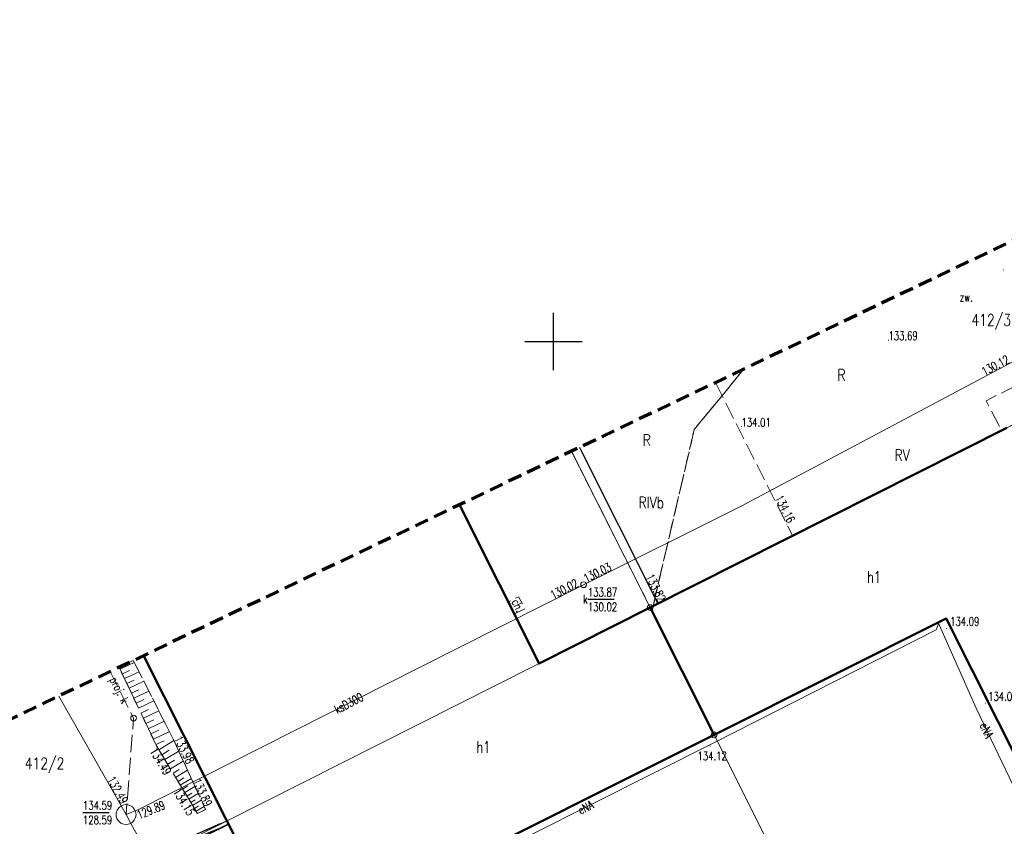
# Model space of a CAD drawing. Header units: metres. Extents: x 8438000 to 8438800, y 5890500 to 5891000.
# Tile 24 of 40: x 8438553 to 8438639, y 5890708 to 5890778. Entities that reach past the tile are written whole.
import ezdxf
from ezdxf.enums import TextEntityAlignment as Align

# ---------------------------------------------------------------- set-up
doc = ezdxf.new("R2010")
doc.units = ezdxf.units.M
doc.header["$MEASUREMENT"] = 0
for name, pattern in [('0.5_0.5', [1, 0.5, -0.5]), ('1.0_0.5', [1.5, 1, -0.5]), ('1.5_0.5', [2, 1.5, -0.5]), ('219-500', [0]), ('4', [1.8, 1.2, -0.6])]:
    doc.linetypes.add(name, pattern=pattern)
doc.layers.get('0').update_dxf_attribs({"color": 2, "linetype": 'CONTINUOUS', "lineweight": 5})
for name, color, linetype in [('000 Inne (niezydentyfikowane)', 7, 'CONTINUOUS'), ('202-punkt graniczny', 7, 'CONTINUOUS'), ('209-oznaczenie konturu klasyfikacyjnego', 7, 'CONTINUOUS'), ('210-oznaczenie konturu użytku gruntowego', 7, 'CONTINUOUS'), ('211-numer działki ewidencyjnej', 7, 'CONTINUOUS'), ('217-kontur klasyfikacyjny', 7, 'CONTINUOUS'), ('218-kontur użytku gruntowego', 7, 'CONTINUOUS'), ('219-działka ewidencyjna', 7, 'CONTINUOUS'), ('312-budynek ewidencyjny', 7, 'CONTINUOUS'), ('312-oznaczenie budynku ewidencyjnego-Atr117', 7, 'CONTINUOUS'), ('chodnik', 7, 'CONTINUOUS'), ('chodnik-Atr17', 7, 'CONTINUOUS'), ('komora podziemna', 7, 'CONTINUOUS'), ('krawężnik', 7, 'CONTINUOUS'), ('obszar utwardzony', 7, 'CONTINUOUS'), ('obszar utwardzony-Atr17', 7, 'CONTINUOUS'), ('ogrodzenie trwałe', 7, 'CONTINUOUS'), ('pikieta sztuczna', 7, 'CONTINUOUS'), ('pikieta sztuczna-Atr2', 7, 'CONTINUOUS'), ('przewód elektroenergetyczny podziemny', 7, 'CONTINUOUS'), ('przewód elektroenergetyczny podziemny-Atr1', 7, 'CONTINUOUS'), ('przewód kanalizacyjny', 7, 'CONTINUOUS'), ('przewód kanalizacyjny - ob. projektowany', 7, 'CONTINUOUS'), ('przewód kanalizacyjny - ob. projektowany-Atr1', 7, 'CONTINUOUS'), ('przewód kanalizacyjny-Atr1', 7, 'CONTINUOUS'), ('przewód wodociągowy', 7, 'CONTINUOUS'), ('przewód wodociągowy - ob. projektowany', 7, 'CONTINUOUS'), ('Punkt budynku', 7, 'CONTINUOUS'), ('rzedna', 7, 'CONTINUOUS'), ('rzedna-Atr2', 7, 'CONTINUOUS'), ('rzedna-Atr3', 7, 'CONTINUOUS'), ('skarpa nieumocniona', 7, 'CONTINUOUS'), ('studnia kanalizacyjna - ob. projektowany', 7, 'CONTINUOUS'), ('Wstawianie ramki sekcyjnej z opisem', 7, 'CONTINUOUS'), ('właz do komory lub kanału - okrągły', 7, 'CONTINUOUS'), ('właz do komory lub kanału - okrągły-Atr17', 7, 'CONTINUOUS'), ('Zakres', 7, 'CONTINUOUS')]:
    doc.layers.add(name, color=color, linetype=linetype)
doc.styles.get("Standard").update_dxf_attribs({"font": 'simplex.shx', "width": 0.75})
doc.linetypes.add('902-500', pattern='A,3.75,0,[1,ksztalty.shx,S=0.5,R=0,X=0,Y=0],3.75', length=7.5)

# ---------------------------------------------------------------- blocks, each defined once
blk = doc.blocks.new('PUNKTBUD')
at = {"color": 0}
blk.add_circle((0, 0), 0.045, dxfattribs=at)
blk = doc.blocks.new('202')
at = {"color": 0, "linetype": 'Continuous', "lineweight": 0}
blk.add_circle((0, 0), 0.25, dxfattribs=at)
blk = doc.blocks.new('PW01')
at = {"linetype": 'Continuous', "lineweight": 13}
h = blk.add_hatch(color=0, dxfattribs=at)
edge = h.paths.add_edge_path()
edge.add_arc((0, 0), 0.045, 0, 360)
blk = doc.blocks.new('US22')
at = {"color": 0, "linetype": 'Continuous', "lineweight": 13}
blk.add_circle((0, 0), 0.25, dxfattribs=at)
blk = doc.blocks.new('US15')
at = {"color": 0, "linetype": 'Continuous', "lineweight": 13}
blk.add_circle((0, 0), 0.25, dxfattribs=at)
blk = doc.blocks.new('RAMKA500K')
at = {"color": 0}
for p, q in [((197.5, 250), (202.5, 250)), ((200, 247.5), (200, 250)), ((200, 0), (200, 2.5)), ((197.5, 0), (202.5, 0))]:
    blk.add_line(p, q, dxfattribs=at)

msp = doc.modelspace()

# ---------------------------------------------------------------- linework, layer by layer
at = {"layer": '000 Inne (niezydentyfikowane)', "color": 7, "linetype": 'Continuous', "lineweight": 13}
for p, q in [((8438562.24, 5890721.47), (8438563.48, 5890722.06)), ((8438562.44, 5890721.06), (8438563.06, 5890721.36)), ((8438562.63, 5890720.65), (8438563.89, 5890721.25)), ((8438562.83, 5890720.23), (8438563.47, 5890720.53)), ((8438563.03, 5890719.81), (8438564.31, 5890720.42)), ((8438563.24, 5890719.38), (8438563.88, 5890719.69)), ((8438563.44, 5890718.95), (8438564.74, 5890719.57)), ((8438563.65, 5890718.52), (8438564.3, 5890718.83)), ((8438563.85, 5890718.08), (8438565.18, 5890718.71)), ((8438564.06, 5890717.64), (8438564.73, 5890717.96)), ((8438564.27, 5890717.2), (8438565.62, 5890717.84)), ((8438564.49, 5890716.75), (8438565.17, 5890717.07)), ((8438564.7, 5890716.29), (8438566.08, 5890716.95)), ((8438564.92, 5890715.84), (8438565.61, 5890716.17)), ((8438565.14, 5890715.38), (8438566.54, 5890716.04)), ((8438565.36, 5890714.91), (8438566.07, 5890715.25)), ((8438565.62, 5890714.46), (8438566.93, 5890715.26)), ((8438565.89, 5890714.02), (8438566.52, 5890714.41)), ((8438566.14, 5890713.6), (8438567.36, 5890714.33)), ((8438566.39, 5890713.19), (8438566.97, 5890713.54)), ((8438566.63, 5890712.8), (8438567.75, 5890713.47)), ((8438566.86, 5890712.42), (8438567.4, 5890712.74)), ((8438567.08, 5890712.05), (8438568.11, 5890712.68)), ((8438567.29, 5890711.7), (8438567.79, 5890712)), ((8438567.49, 5890711.37), (8438568.45, 5890711.95)), ((8438567.69, 5890711.04), (8438568.15, 5890711.32)), ((8438567.88, 5890710.73), (8438568.76, 5890711.27)), ((8438568.06, 5890710.43), (8438568.48, 5890710.69)), ((8438568.23, 5890710.15), (8438569.05, 5890710.64)), ((8438568.4, 5890709.87), (8438568.79, 5890710.11)), ((8438568.56, 5890709.61), (8438569.31, 5890710.06)), ((8438568.71, 5890709.35), (8438569.07, 5890709.57)), ((8438568.86, 5890709.11), (8438569.56, 5890709.53))]:
    msp.add_line(p, q, dxfattribs=at)
at = {"layer": '217-kontur klasyfikacyjny', "color": 3, "linetype": '1.5_0.5', "lineweight": 18, "flags": 128}
for points in [[(8438608.67, 5890726.97), (8438664.78, 5890755.23)], [(8438612.26, 5890742.34), (8438616.589, 5890747.615)], [(8438616.589, 5890747.615), (8438612.26, 5890742.34)], [(8438608.67, 5890726.97), (8438612.26, 5890742.34)], [(8438612.26, 5890742.34), (8438608.67, 5890726.97)], [(8438601.561, 5890740.443), (8438608.42, 5890726.84)], [(8438608.42, 5890726.84), (8438608.67, 5890726.97)]]:
    msp.add_lwpolyline(points, dxfattribs=at)
at = {"layer": '218-kontur użytku gruntowego', "color": 3, "linetype": '0.5_0.5', "lineweight": 18, "flags": 128}
for points in [[(8438608.67, 5890726.97), (8438664.78, 5890755.23)], [(8438664.78, 5890755.23), (8438608.67, 5890726.97)], [(8438612.26, 5890742.34), (8438616.589, 5890747.615)], [(8438616.589, 5890747.615), (8438612.26, 5890742.34)], [(8438608.67, 5890726.97), (8438612.26, 5890742.34)], [(8438612.26, 5890742.34), (8438608.67, 5890726.97)], [(8438601.561, 5890740.443), (8438608.42, 5890726.84)], [(8438608.42, 5890726.84), (8438601.561, 5890740.443)], [(8438608.42, 5890726.84), (8438608.67, 5890726.97)], [(8438608.67, 5890726.97), (8438608.42, 5890726.84)]]:
    msp.add_lwpolyline(points, dxfattribs=at)
at = {"layer": '219-działka ewidencyjna', "color": 3, "linetype": '219-500', "lineweight": 18, "flags": 128}
for points in [[(8438608.42, 5890726.84), (8438664.78, 5890755.23)], [(8438608.42, 5890726.84), (8438601.561, 5890740.443)], [(8438608.42, 5890726.84), (8438527.73, 5890686.19)], [(8438613.99, 5890715.76), (8438608.42, 5890726.84)], [(8438623.01, 5890697.83), (8438613.99, 5890715.76)]]:
    msp.add_lwpolyline(points, dxfattribs=at)
at = {"layer": '312-budynek ewidencyjny', "color": 7, "linetype": 'Continuous', "lineweight": 50, "flags": 128}
for points in [[(8438608.42, 5890726.84), (8438639.49, 5890742.5)], [(8438591.819, 5890735.794), (8438598.76, 5890721.97)], [(8438598.76, 5890721.97), (8438608.42, 5890726.84)], [(8438613.99, 5890715.76), (8438608.42, 5890726.84)], [(8438608.42, 5890726.84), (8438613.99, 5890715.76)], [(8438634.2, 5890725.88), (8438613.99, 5890715.76)], [(8438640.98, 5890712.44), (8438634.2, 5890725.88)], [(8438583.97, 5890683.63), (8438564.296, 5890722.66)], [(8438613.99, 5890715.76), (8438588.19, 5890702.85)]]:
    msp.add_lwpolyline(points, dxfattribs=at)
at = {"layer": 'chodnik', "color": 7, "linetype": '1.0_0.5', "lineweight": 18, "flags": 128}
msp.add_lwpolyline([(8438596.6, 5890726.28), (8438597.51, 5890726.73), (8438596.96, 5890727.78), (8438596.07, 5890727.34)], close=True, dxfattribs=at)
at = {"layer": 'komora podziemna', "color": 34, "linetype": 'Continuous', "lineweight": 18, "flags": 128}
msp.add_lwpolyline([(8438563.63, 5890708.81), (8438563.59, 5890708.55), (8438563.47, 5890708.32), (8438563.29, 5890708.13), (8438563.07, 5890708), (8438562.82, 5890707.95), (8438562.56, 5890707.97), (8438562.32, 5890708.06), (8438562.12, 5890708.23), (8438561.97, 5890708.45), (8438561.9, 5890708.7), (8438561.9, 5890708.96), (8438561.98, 5890709.2), (8438562.14, 5890709.41), (8438562.34, 5890709.57), (8438562.58, 5890709.66), (8438562.84, 5890709.68), (8438563.09, 5890709.62), (8438563.31, 5890709.49), (8438563.48, 5890709.3), (8438563.59, 5890709.06)], close=True, dxfattribs=at)
at = {"layer": 'krawężnik', "color": 7, "linetype": 'Continuous', "lineweight": 25, "flags": 128}
for points in [[(8438602.264, 5890740.779), (8438609.09, 5890727.18)], [(8438570.97, 5890708.01), (8438563.83, 5890704.85), (8438542.61, 5890694.66), (8438534.34, 5890691.74), (8438527.18, 5890692.21), (8438517.57, 5890695.75), (8438513.56, 5890697.54), (8438511.76, 5890699.06), (8438509.1, 5890702.8), (8438526.02, 5890711.61), (8438536.782, 5890717.164)]]:
    msp.add_lwpolyline(points, dxfattribs=at)
at = {"layer": 'obszar utwardzony', "color": 7, "linetype": '1.5_0.5', "lineweight": 18, "flags": 128}
for points in [[(8438614.101, 5890746.427), (8438620.83, 5890733.09), (8438639.49, 5890742.5)], [(8438591.821, 5890735.795), (8438596.07, 5890727.34), (8438596.6, 5890726.28), (8438598.76, 5890721.97), (8438608.42, 5890726.84), (8438609.09, 5890727.18), (8438602.264, 5890740.779)], [(8438563.391, 5890722.228), (8438566.89, 5890715.35)], [(8438571.55, 5890708.27), (8438564.296, 5890722.66)], [(8438566.89, 5890715.35), (8438569.68, 5890709.26), (8438568.98, 5890708.91), (8438565.41, 5890714.81), (8438562.16, 5890721.64)], [(8438536.782, 5890717.164), (8438526.02, 5890711.61), (8438509.1, 5890702.8), (8438511.76, 5890699.06), (8438513.56, 5890697.54), (8438517.57, 5890695.75), (8438527.18, 5890692.21), (8438534.34, 5890691.74), (8438542.61, 5890694.66), (8438563.83, 5890704.85), (8438570.97, 5890708.01), (8438571.55, 5890708.27)]]:
    msp.add_lwpolyline(points, dxfattribs=at)
msp.add_lwpolyline([(8438588.19, 5890702.85), (8438595.02, 5890689.17), (8438595.39, 5890688.53), (8438595.51, 5890688.32), (8438597.4, 5890685.07), (8438597.47, 5890684.95), (8438623.29, 5890697.02), (8438628.79, 5890699.69), (8438641.49, 5890705.76), (8438643.32, 5890707.52), (8438641.66, 5890711), (8438641.44, 5890711.47), (8438640.98, 5890712.44), (8438634.2, 5890725.88), (8438613.99, 5890715.76)], close=True, dxfattribs=at)
at = {"layer": 'ogrodzenie trwałe', "color": 7, "linetype": '902-500', "lineweight": 35, "flags": 128}
msp.add_lwpolyline([(8438563.96, 5890704.17), (8438571.7, 5890707.97)], dxfattribs=at)
at = {"layer": 'przewód elektroenergetyczny podziemny', "color": 1, "linetype": 'Continuous', "lineweight": 18, "flags": 128}
for points in [[(8438633.59, 5890725.58), (8438633.32, 5890724.9), (8438613.97, 5890715.05), (8438592.7, 5890704.37), (8438588.49, 5890702.25)], [(8438641.96, 5890707.35), (8438636.81, 5890718.07), (8438633.52, 5890725.54)]]:
    msp.add_lwpolyline(points, dxfattribs=at)
at = {"layer": 'przewód kanalizacyjny', "color": 34, "linetype": 'Continuous', "lineweight": 18, "flags": 128}
for points in [[(8438562.76, 5890708.82), (8438563.89, 5890709.28), (8438588.28, 5890721.58), (8438602.62, 5890728.83), (8438616.35, 5890735.66), (8438640.15, 5890748.32), (8438645.55, 5890737.06), (8438642.94, 5890735.64)], [(8438556.897, 5890719.129), (8438562.76, 5890708.82)], [(8438568.5, 5890698.31), (8438567.88, 5890699.58), (8438563.19, 5890708.04), (8438562.76, 5890708.82)]]:
    msp.add_lwpolyline(points, dxfattribs=at)
at = {"layer": 'przewód kanalizacyjny - ob. projektowany', "color": 34, "linetype": '1.5_0.5', "lineweight": 18, "flags": 128}
msp.add_lwpolyline([(8438561.367, 5890721.262), (8438563.42, 5890717.22), (8438562.76, 5890708.82)], dxfattribs=at)
at = {"layer": 'przewód wodociągowy', "color": 5, "linetype": 'Continuous', "lineweight": 18, "flags": 128}
msp.add_lwpolyline([(8438537.68, 5890686.67), (8438536.36, 5890691.38), (8438546.82, 5890696.54), (8438555.63, 5890700.9), (8438563.81, 5890704.81), (8438571.71, 5890707.95)], dxfattribs=at)
at = {"layer": 'przewód wodociągowy - ob. projektowany', "color": 5, "linetype": '1.5_0.5', "lineweight": 18, "flags": 128}
msp.add_lwpolyline([(8438670.7, 5890761.52), (8438637.69, 5890744.85), (8438639.02, 5890742.25)], dxfattribs=at)
at = {"layer": 'rzedna-Atr2', "color": 7, "flags": 128}
for points in [[(8438603, 5890727.56), (8438605.287, 5890727.56)], [(8438559.01, 5890709.01), (8438561.293, 5890709.01)]]:
    msp.add_lwpolyline(points, dxfattribs=at)
at = {"layer": 'skarpa nieumocniona', "color": 7, "linetype": '1.0_0.5', "lineweight": 18, "flags": 128}
msp.add_lwpolyline([(8438566.89, 5890715.35), (8438569.68, 5890709.26), (8438568.98, 5890708.91), (8438565.41, 5890714.81), (8438562.16, 5890721.64), (8438563.39, 5890722.23)], close=True, dxfattribs=at)
msp.add_lwpolyline([(8438566.89, 5890715.35), (8438569.68, 5890709.26), (8438568.98, 5890708.91), (8438565.41, 5890714.81), (8438562.16, 5890721.64), (8438563.39, 5890722.23)], close=True, dxfattribs=at)
at = {"layer": 'Zakres', "color": 3, "linetype": '4', "lineweight": 70, "flags": 128}
msp.add_lwpolyline([(8438508.15, 5890636.94), (8438534.87, 5890634.2), (8438548.23, 5890629.66), (8438683.24, 5890590.56), (8438683.52, 5890590.48), (8438684.45, 5890590.26), (8438684.73, 5890590.2), (8438696.09, 5890588.65), (8438696.67, 5890588.63), (8438698.57, 5890588.74), (8438699.14, 5890588.82), (8438710.25, 5890591.65), (8438710.79, 5890591.84), (8438712.52, 5890592.66), (8438713.02, 5890592.95), (8438722.26, 5890599.73), (8438722.48, 5890599.91), (8438723.2, 5890600.55), (8438723.4, 5890600.75), (8438740.33, 5890619.09), (8438740.54, 5890619.35), (8438741.19, 5890620.23), (8438741.37, 5890620.51), (8438747.94, 5890631.84), (8438748.21, 5890632.44), (8438748.87, 5890634.52), (8438748.99, 5890635.17), (8438750.11, 5890648.22), (8438750.12, 5890648.55), (8438750.09, 5890649.64), (8438750.07, 5890649.97), (8438745.48, 5890683.84), (8438745.46, 5890683.96), (8438745.39, 5890684.36), (8438745.36, 5890684.48), (8438744.33, 5890689.19), (8438744.31, 5890689.3), (8438744.2, 5890689.69), (8438744.17, 5890689.81), (8438725.48, 5890751.19), (8438725.37, 5890751.49), (8438724.95, 5890752.48), (8438724.81, 5890752.77), (8438718.55, 5890763.94), (8438718.18, 5890764.46), (8438716.76, 5890766.06), (8438716.28, 5890766.49), (8438705.94, 5890774.04), (8438705.38, 5890774.36), (8438703.43, 5890775.22), (8438702.81, 5890775.41), (8438690.26, 5890777.96), (8438689.62, 5890778.02), (8438687.49, 5890777.98), (8438686.85, 5890777.91), (8438674.38, 5890774.98), (8438674.07, 5890774.89), (8438673.06, 5890774.54), (8438672.76, 5890774.42), (8438548.58, 5890715.16), (8438548.23, 5890714.95), (8438547.09, 5890714.2), (8438404.79, 5890755.12), (8438380.54, 5890674.58)], close=True, dxfattribs=at)

# ---------------------------------------------------------------- block references
at = {"layer": '202-punkt graniczny', "color": 3, "linetype": 'Continuous', "lineweight": 18}
for p in [(8438608.42, 5890726.84), (8438613.99, 5890715.76)]:
    msp.add_blockref('202', p, dxfattribs=at)
at = {"layer": 'pikieta sztuczna', "color": 7, "linetype": 'Continuous', "lineweight": 13}
for p in [(8438639.18, 5890756.25), (8438629.18, 5890750.12), (8438616.38, 5890742.59), (8438620.33, 5890734.09), (8438609.09, 5890727.18), (8438634.24, 5890725.03), (8438637.61, 5890718.51), (8438566.89, 5890715.35), (8438565.41, 5890714.81), (8438613.65, 5890714.78), (8438569.68, 5890709.26), (8438568.98, 5890708.91)]:
    msp.add_blockref('PW01', p, dxfattribs=at)
at = {"layer": 'Punkt budynku', "color": 5, "linetype": 'Continuous', "lineweight": 18}
for p in [(8438608.42, 5890726.84), (8438634.2, 5890725.88), (8438598.76, 5890721.97), (8438613.99, 5890715.76)]:
    msp.add_blockref('PUNKTBUD', p, dxfattribs=at)
at = {"layer": 'rzedna', "color": 7, "linetype": 'Continuous', "lineweight": 18, "rotation": 27.491}
msp.add_blockref('PW01', (8438602.62, 5890728.83), dxfattribs=at)
at = {"layer": 'rzedna', "color": 7, "linetype": 'Continuous', "lineweight": 18}
for p in [(8438602.84, 5890728.94), (8438602.39, 5890728.71)]:
    msp.add_blockref('PW01', p, dxfattribs=at)
at = {"layer": 'rzedna', "color": 32, "linetype": 'Continuous', "lineweight": 18}
for p in [(8438562.33, 5890709.57), (8438563.55, 5890709.14), (8438562.76, 5890708.82)]:
    msp.add_blockref('PW01', p, dxfattribs=at)
at = {"layer": 'studnia kanalizacyjna - ob. projektowany', "color": 34, "linetype": 'Continuous', "lineweight": 18}
msp.add_blockref('US15', (8438563.42, 5890717.22), dxfattribs=at)
at = {"layer": 'Wstawianie ramki sekcyjnej z opisem', "color": 7, "linetype": 'Continuous', "lineweight": 13}
for p in [(8438400, 5890750), (8438400, 5890500)]:
    msp.add_blockref('RAMKA500K', p, dxfattribs=at)
at = {"layer": 'właz do komory lub kanału - okrągły', "color": 7, "linetype": 'Continuous', "lineweight": 18, "rotation": 27.491}
msp.add_blockref('US22', (8438602.62, 5890728.83), dxfattribs=at)

# ---------------------------------------------------------------- texts
at = {"layer": '209-oznaczenie konturu klasyfikacyjnego', "color": 3, "linetype": 'Continuous', "lineweight": 18, "width": 0.79}
for s, p in [('RV', (8438629.71, 5890739.6)), ('RIVb', (8438607.4, 5890735.48))]:
    msp.add_text(s, height=1, dxfattribs=at).set_placement(p)
at = {"layer": '210-oznaczenie konturu użytku gruntowego', "color": 3, "linetype": 'Continuous', "lineweight": 18, "width": 0.79}
for p in [(8438624.73, 5890746.59), (8438607.77, 5890740.92)]:
    msp.add_text('R', height=1, dxfattribs=at).set_placement(p)
at = {"layer": '211-numer działki ewidencyjnej', "color": 3, "linetype": 'Continuous', "lineweight": 18, "width": 0.79}
for s, p in [('412/3', (8438636.4, 5890752.37)), ('412/2', (8438553.93, 5890713.77))]:
    msp.add_text(s, height=1, dxfattribs=at).set_placement(p, align=Align.TOP_LEFT)
at = {"layer": '312-oznaczenie budynku ewidencyjnego-Atr117', "color": 7, "width": 0.72}
msp.add_text('h1', height=1, dxfattribs=at).set_placement((8438627.92, 5890729.5), align=Align.MIDDLE_CENTER)
msp.add_text('h1', height=1, dxfattribs=at).set_placement((8438593.29, 5890714.2))
at = {"layer": 'chodnik-Atr17', "color": 7, "width": 0.72}
msp.add_text('ch.', height=0.75, rotation=297.646, dxfattribs=at).set_placement((8438596.31, 5890727.34))
at = {"layer": 'obszar utwardzony-Atr17', "color": 7, "width": 0.72}
msp.add_text('zw.', height=0.75, dxfattribs=at).set_placement((8438636.52, 5890753.49), align=Align.RIGHT)
msp.add_text('zw.', height=0.75, dxfattribs=at).set_placement((8438636.52, 5890753.49), align=Align.RIGHT)
at = {"layer": 'pikieta sztuczna-Atr2', "color": 7, "width": 0.72}
for s, p in [('133.69', (8438629.18, 5890750.12)), ('134.01', (8438616.38, 5890742.59)), ('134.09', (8438634.55, 5890725.25)), ('134.07', (8438637.87, 5890718.73))]:
    msp.add_text(s, height=0.75, dxfattribs=at).set_placement(p)
for s, rotation, p in [('134.16', 296.786, (8438620.41, 5890734.12)), ('133.82', 296.653, (8438609.15, 5890727.26)), ('133.89', 294.614, (8438569.61, 5890709.43))]:
    msp.add_text(s, height=0.75, rotation=rotation, dxfattribs=at).set_placement(p, align=Align.RIGHT)
msp.add_text('133.98', height=0.75, rotation=296.961, dxfattribs=at).set_placement((8438566.91, 5890715.42))
msp.add_text('134.49', height=0.75, rotation=301.177, dxfattribs=at).set_placement((8438565.44, 5890714.73), align=Align.TOP_LEFT)
msp.add_text('134.12', height=0.75, dxfattribs=at).set_placement((8438612.55, 5890714.29), align=Align.TOP_LEFT)
msp.add_text('134.15', height=0.75, rotation=301.177, dxfattribs=at).set_placement((8438568.78, 5890709.03), align=Align.TOP_RIGHT)
at = {"layer": 'przewód elektroenergetyczny podziemny-Atr1', "color": 1, "width": 0.72}
for rotation, p in [(295.66, (8438637.44, 5890716.76)), (26.661, (8438602.2, 5890709.14))]:
    msp.add_text('eNA', height=0.75, rotation=rotation, dxfattribs=at).set_placement(p, align=Align.MIDDLE_LEFT)
at = {"layer": 'przewód kanalizacyjny - ob. projektowany-Atr1', "color": 34, "width": 0.72}
msp.add_text('proj. k', height=0.75, rotation=296.926, dxfattribs=at).set_placement((8438561.64, 5890720.73), align=Align.MIDDLE_LEFT)
at = {"layer": 'przewód kanalizacyjny-Atr1', "color": 34, "width": 0.72}
msp.add_text('ksD300', height=0.75, rotation=27.465, dxfattribs=at).set_placement((8438580.98, 5890717.9), align=Align.MIDDLE_LEFT)
at = {"layer": 'rzedna-Atr2', "color": 7, "width": 0.72}
for s, rotation, p in [('130.12', 28.01, (8438639.79, 5890748.19)), ('130.02', 26.82, (8438602.24, 5890728.69)), ('132.49', 299.628, (8438562.34, 5890709.66))]:
    msp.add_text(s, height=0.75, rotation=rotation, dxfattribs=at).set_placement(p, align=Align.RIGHT)
msp.add_text('130.03', height=0.75, rotation=26.448, dxfattribs=at).set_placement((8438602.85, 5890728.98))
for s, p in [('133.87', (8438603, 5890727.567)), ('134.59', (8438559.01, 5890709.018))]:
    msp.add_text(s, height=0.75, dxfattribs=at).set_placement(p, align=Align.BOTTOM_LEFT)
msp.add_text('129.89', height=0.75, rotation=22.151, dxfattribs=at).set_placement((8438563.61, 5890709.09), align=Align.TOP_LEFT)
at = {"layer": 'rzedna-Atr3', "color": 7, "width": 0.72}
for s, p in [('130.02', (8438603, 5890726.292)), ('128.59', (8438559.01, 5890707.742))]:
    msp.add_text(s, height=0.75, dxfattribs=at).set_placement(p, align=Align.BOTTOM_LEFT)
at = {"layer": 'właz do komory lub kanału - okrągły-Atr17', "color": 7, "width": 0.72}
msp.add_text('k', height=0.75, dxfattribs=at).set_placement((8438602.58, 5890727.19))

doc.saveas('drawing.dxf')
